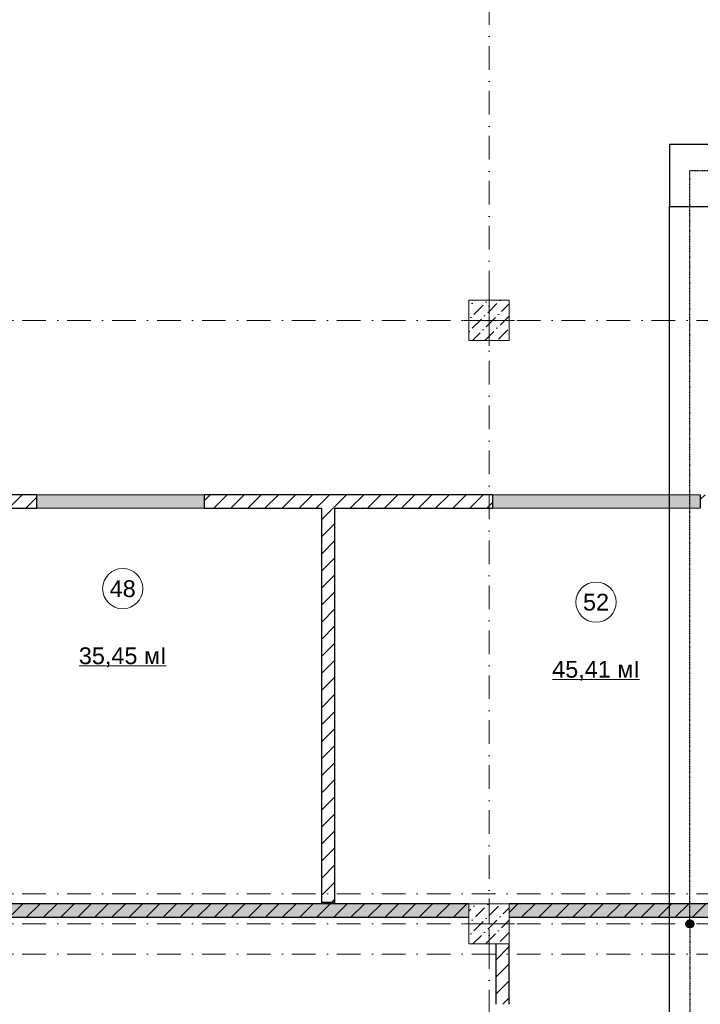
# Model space of a CAD drawing. Header units: millimetres. Extents: x -2890 to 117730, y -526 to 88572.
# Tile 49 of 65: x 61086 to 71236, y 43096 to 57780. Entities that reach past the tile are written whole.
import ezdxf

# ---------------------------------------------------------------- set-up
doc = ezdxf.new("R2010")
doc.units = ezdxf.units.MM
doc.header["$MEASUREMENT"] = 0
doc.set_wipeout_variables(frame=1)
for name, pattern in [('Wipeout_Contour', [1000, 0, -1000]), ('Невидимая', [3.912222, 2.822222, -1.09]), ('Штрихпунктирная', [6.702778, 3.527778, -1.763889, 0, -1.411111])]:
    doc.linetypes.add(name, pattern=pattern)
for name, color, linetype in [('ВК_К1', 34, 'Continuous'), ('ВК_Размер', 7, 'Continuous'), ('Конструктив - Колонны', 7, 'Continuous'), ('Конструктив - Стены Блок 200 нов', 7, 'Continuous'), ('Конструктив - Стены Внутр сущ.', 7, 'Continuous'), ('ПОЛ - Зоны перепадов', 7, 'Continuous'), ('Элемент Модели - Зона', 7, 'Continuous'), ('Элемент Модели - Оси', 7, 'Continuous')]:
    doc.layers.add(name, color=color, linetype=linetype)
doc.styles.add('СГЕНЕРИР_СТИЛЬ_4', font='arial.ttf')
pattern_1 = [(45, (-30913.89, 8295.99), (-127.27922, 127.27922), [])]
pattern_2 = [(45, (-30913.9, 8296), (-183.84776, 183.84776), [195, -65, 0, -65]), (45, (-30890.9, 8502.82), (-183.84776, 183.84776), [195, -65, 0, -65])]

msp = doc.modelspace()

# ---------------------------------------------------------------- linework, layer by layer
at = {"layer": 'ВК_К1', "linetype": 'Штрихпунктирная'}
msp.add_lwpolyline([(71079.6, 44296), (71079.6, 23740.7), (70373.9, 23029.5), (68560, 23029.7)], dxfattribs=at)
at = {"layer": 'ВК_Размер'}
msp.add_lwpolyline([(93578.7, 55918), (70777.2, 55918), (70777.2, 54996), (93578.7, 54996)], close=True, dxfattribs=at)
at = {"layer": 'Конструктив - Стены Блок 200 нов', "color": 7, "linetype": 'Continuous', "lineweight": 15, "ltscale": 100}
for p, q in [((63035.8, 50696), (62135.8, 50696)), ((63035.8, 50696), (62135.8, 50696)), ((70135.6, 50696), (69235.6, 50696)), ((70135.6, 50696), (69235.6, 50696)), ((63035.8, 50496), (62135.8, 50496)), ((63035.8, 50496), (62135.8, 50496)), ((70135.6, 50496), (69235.6, 50496)), ((70135.6, 50496), (69235.6, 50496))]:
    msp.add_line(p, q, dxfattribs=at)
at = {"layer": 'Элемент Модели - Зона', "color": 7, "linetype": 'Continuous', "lineweight": 0, "ltscale": 100}
for p, q in [((61972, 48141.9), (63272.6, 48141.9)), ((69030.3, 47940.5), (70330.9, 47940.5))]:
    msp.add_line(p, q, dxfattribs=at)
at = {"layer": 'Элемент Модели - Зона', "color": 7, "linetype": 'Continuous', "lineweight": 0, "ltscale": 100, "flags": 128}
for points in [[(62922.3, 49295.5, 1), (62322.3, 49295.5, 1)], [(69980.6, 49094.1, 1), (69380.6, 49094.1, 1)]]:
    msp.add_lwpolyline(points, format="xyb", close=True, dxfattribs=at)

# ---------------------------------------------------------------- texts
at = {"layer": 'Элемент Модели - Зона', "color": 7, "linetype": 'Continuous', "lineweight": 0, "ltscale": 100, "char_height": 250, "attachment_point": 5, "style": 'СГЕНЕРИР_СТИЛЬ_4'}
for s, insert in [('\\A1;48', (62622.3, 49293.4)), ('\\A1;52', (69680.6, 49092)), ('\\A1;35,45 мІ', (62622.3, 48271.2)), ('\\A1;45,41 мІ', (69680.6, 48069.8))]:
    msp.add_mtext(s, dxfattribs=dict(at, insert=insert))

# ---------------------------------------------------------------- wipeouts: each hides what was drawn before it
at = {"color": 254, "linetype": 'Wipeout_Contour', "lineweight": 0, "ltscale": 100}
for points in [[(65785.8, 44596), (65785.8, 44396), (67786.1, 44396), (67786.1, 44596)], [(68386.1, 44596), (68386.1, 44396), (73485.8, 44396), (73485.8, 44596)], [(68186.1, 43996), (68186.1, 43096.3), (68386.1, 43096.3), (68386.1, 43996)]]:
    msp.add_wipeout(points, dxfattribs=at).dxf.layer = 'Конструктив - Стены Блок 200 нов'

# ---------------------------------------------------------------- next in the draw order: hatches: boundary and pattern name
at = {"layer": 'ВК_К1', "ltscale": 100}
h = msp.add_hatch(color=256, dxfattribs=at)
h.dxf.hatch_style = 1
h.paths.add_polyline_path([(71139.5, 44296, 1), (71019.7, 44296, 1)])
at = {"layer": 'Конструктив - Стены Блок 200 нов', "linetype": 'Continuous', "lineweight": 5, "ltscale": 100}
h = msp.add_hatch(dxfattribs=at)
h.set_pattern_fill('БЛОКИ_БЕТОННЫЕ_ЭФФЕКТИВН_7F', scale=100, style=0, pattern_type=2)
h.set_pattern_definition(pattern_1)
h.paths.add_polyline_path([(65785.8, 44596), (65785.8, 44396), (67786.1, 44396), (67786.1, 44596)])
h = msp.add_hatch(dxfattribs=at)
h.set_pattern_fill('БЛОКИ_БЕТОННЫЕ_ЭФФЕКТИВН_7F', scale=100, style=0, pattern_type=2)
h.set_pattern_definition(pattern_1)
h.paths.add_polyline_path([(68386.1, 44596), (68386.1, 44396), (73485.8, 44396), (73485.8, 44596)])
h = msp.add_hatch(dxfattribs=at)
h.set_pattern_fill('БЛОКИ_БЕТОННЫЕ_ЭФФЕКТИВН_7F', scale=100, style=0, pattern_type=2)
h.set_pattern_definition(pattern_1)
h.paths.add_polyline_path([(68186.1, 43996), (68186.1, 43096.3), (68386.1, 43096.3), (68386.1, 43996)])
at = {"layer": 'Конструктив - Стены Внутр сущ.', "linetype": 'Continuous', "lineweight": 15, "ltscale": 100}
msp.add_hatch(color=7, dxfattribs=at).paths.add_polyline_path([(68386.1, 44396), (76786.1, 44396), (76786.1, 44596), (68386.1, 44596)])

# ---------------------------------------------------------------- next in the draw order: linework, layer by layer
at = {"layer": 'ВК_К1', "ltscale": 100}
msp.add_circle((71079.6, 44296), 59.9, dxfattribs=at)
at = {"layer": 'Конструктив - Стены Блок 200 нов', "color": 7, "linetype": 'Continuous', "lineweight": 30, "ltscale": 100}
for p, q in [((73485.8, 44596), (68386.1, 44596)), ((68386.1, 44396), (73485.8, 44396)), ((68186.1, 43996), (68186.1, 43096.3)), ((68386.1, 43096.3), (68386.1, 43996))]:
    msp.add_line(p, q, dxfattribs=at)
at = {"layer": 'Конструктив - Стены Внутр сущ.', "color": 7, "linetype": 'Continuous', "lineweight": 30, "ltscale": 100, "flags": 128}
for points in [[(76786.1, 44596), (68386.1, 44596)], [(68386.1, 44396), (76786.1, 44396)]]:
    msp.add_lwpolyline(points, dxfattribs=at)
at = {"layer": 'Элемент Модели - Оси', "color": 7, "linetype": 'Штрихпунктирная', "lineweight": 15, "ltscale": 100}
msp.add_line((3470.8, 43846), (114954, 43846), dxfattribs=at)

# ---------------------------------------------------------------- next in the draw order: wipeouts: each hides what was drawn before it
at = {"color": 254, "linetype": 'Wipeout_Contour', "lineweight": 0, "ltscale": 100}
msp.add_wipeout([(65585.8, 44396), (65785.8, 44396), (65785.8, 44596), (65585.8, 44596)], dxfattribs=at).dxf.layer = 'Конструктив - Стены Блок 200 нов'

# ---------------------------------------------------------------- next in the draw order: hatches: boundary and pattern name
at = {"layer": 'Конструктив - Стены Блок 200 нов', "linetype": 'Continuous', "lineweight": 5, "ltscale": 100}
h = msp.add_hatch(dxfattribs=at)
h.set_pattern_fill('БЛОКИ_БЕТОННЫЕ_ЭФФЕКТИВН_7F', scale=100, style=0, pattern_type=2)
h.set_pattern_definition(pattern_1)
h.paths.add_polyline_path([(65585.8, 44396), (65785.8, 44396), (65785.8, 44596), (65585.8, 44596)])

# ---------------------------------------------------------------- next in the draw order: linework, layer by layer
at = {"layer": 'Конструктив - Стены Блок 200 нов', "color": 7, "linetype": 'Continuous', "lineweight": 30, "ltscale": 100}
for p, q in [((65785.8, 44596), (65785.8, 44616)), ((67786.1, 44596), (65785.8, 44596)), ((65785.8, 44396), (67786.1, 44396))]:
    msp.add_line(p, q, dxfattribs=at)

# ---------------------------------------------------------------- next in the draw order: wipeouts: each hides what was drawn before it
at = {"color": 254, "linetype": 'Wipeout_Contour', "lineweight": 0, "ltscale": 100}
msp.add_wipeout([(65585.8, 44596), (59736.1, 44596), (59736.1, 44396), (65585.8, 44396)], dxfattribs=at).dxf.layer = 'Конструктив - Стены Блок 200 нов'

# ---------------------------------------------------------------- next in the draw order: hatches: boundary and pattern name
at = {"layer": 'Конструктив - Стены Блок 200 нов', "linetype": 'Continuous', "lineweight": 5, "ltscale": 100}
h = msp.add_hatch(dxfattribs=at)
h.set_pattern_fill('БЛОКИ_БЕТОННЫЕ_ЭФФЕКТИВН_7F', scale=100, style=0, pattern_type=2)
h.set_pattern_definition(pattern_1)
h.paths.add_polyline_path([(65585.8, 44596), (59736.1, 44596), (59736.1, 44396), (65585.8, 44396)])

# ---------------------------------------------------------------- next in the draw order: linework, layer by layer
at = {"layer": 'Конструктив - Стены Блок 200 нов', "color": 7, "linetype": 'Continuous', "lineweight": 30, "ltscale": 100}
for p, q in [((65585.8, 44596), (59736.1, 44596)), ((65585.8, 44616), (65585.8, 44596)), ((59736.1, 44396), (65585.8, 44396)), ((65585.8, 44396), (65785.8, 44396))]:
    msp.add_line(p, q, dxfattribs=at)
at = {"layer": 'Конструктив - Стены Внутр сущ.', "color": 7, "linetype": 'Continuous', "lineweight": 30, "ltscale": 100, "flags": 128}
msp.add_lwpolyline([(59736.1, 44396), (67786.1, 44396)], dxfattribs=at)
at = {"layer": 'ПОЛ - Зоны перепадов', "color": 7, "linetype": 'Невидимая', "lineweight": 5, "ltscale": 100, "flags": 128}
msp.add_lwpolyline([(110111.1, 44596), (110132.8, 67596.1), (108911.3, 67596.1), (108911.3, 70556), (109311.1, 70556), (109311.1, 80646), (59036.1, 80646), (59036.1, 44596)], close=True, dxfattribs=at)

# ---------------------------------------------------------------- next in the draw order: wipeouts: each hides what was drawn before it
at = {"color": 254, "linetype": 'Wipeout_Contour', "lineweight": 0, "ltscale": 100}
for points, layer in [([(67786.1, 52996), (68386.1, 52996), (68386.1, 53596), (67786.1, 53596)], 'Конструктив - Колонны'), ([(59585.8, 50496), (61335.8, 50496), (61335.8, 50696), (59585.8, 50696)], 'Конструктив - Стены Блок 200 нов'), ([(65785.8, 50496), (68135.6, 50496), (68135.6, 50696), (65785.8, 50696)], 'Конструктив - Стены Блок 200 нов'), ([(71235.6, 50496), (73465.8, 50496), (73465.8, 50696), (71235.6, 50696)], 'Конструктив - Стены Блок 200 нов'), ([(65585.8, 44596), (65785.8, 44596), (65785.8, 44616), (65585.8, 44616)], 'Конструктив - Стены Блок 200 нов')]:
    msp.add_wipeout(points, dxfattribs=at).dxf.layer = layer

# ---------------------------------------------------------------- next in the draw order: hatches: boundary and pattern name
at = {"layer": 'Конструктив - Колонны', "linetype": 'Continuous', "lineweight": 15, "ltscale": 100}
h = msp.add_hatch(dxfattribs=at)
h.set_pattern_fill('БЕТОН_01_0006', scale=100, style=0, pattern_type=2)
h.set_pattern_definition(pattern_2)
h.paths.add_polyline_path([(67786.1, 52996), (68386.1, 52996), (68386.1, 53596), (67786.1, 53596)])
at = {"layer": 'Конструктив - Стены Блок 200 нов', "linetype": 'Continuous', "lineweight": 5, "ltscale": 100}
h = msp.add_hatch(dxfattribs=at)
h.set_pattern_fill('БЛОКИ_БЕТОННЫЕ_ЭФФЕКТИВН_7F', scale=100, style=0, pattern_type=2)
h.set_pattern_definition(pattern_1)
h.paths.add_polyline_path([(59585.8, 50496), (61335.8, 50496), (61335.8, 50696), (59585.8, 50696)])
h = msp.add_hatch(dxfattribs=at)
h.set_pattern_fill('БЛОКИ_БЕТОННЫЕ_ЭФФЕКТИВН_7F', scale=100, style=0, pattern_type=2)
h.set_pattern_definition(pattern_1)
h.paths.add_polyline_path([(65785.8, 50496), (68135.6, 50496), (68135.6, 50696), (65785.8, 50696)])
at = {"layer": 'Конструктив - Стены Блок 200 нов', "linetype": 'Continuous', "lineweight": 0, "ltscale": 100}
msp.add_hatch(color=255, dxfattribs=at).paths.add_polyline_path([(71235.6, 50646), (71235.6, 50696), (68135.6, 50696), (68135.6, 50646), (68135.6, 50496), (71235.6, 50496)])
at = {"layer": 'Конструктив - Стены Блок 200 нов', "linetype": 'Continuous', "lineweight": 5, "ltscale": 100}
h = msp.add_hatch(dxfattribs=at)
h.set_pattern_fill('БЛОКИ_БЕТОННЫЕ_ЭФФЕКТИВН_7F', scale=100, style=0, pattern_type=2)
h.set_pattern_definition(pattern_1)
h.paths.add_polyline_path([(71235.6, 50496), (73465.8, 50496), (73465.8, 50696), (71235.6, 50696)])
h = msp.add_hatch(dxfattribs=at)
h.set_pattern_fill('БЛОКИ_БЕТОННЫЕ_ЭФФЕКТИВН_7F', scale=100, style=0, pattern_type=2)
h.set_pattern_definition(pattern_1)
h.paths.add_polyline_path([(65585.8, 44596), (65785.8, 44596), (65785.8, 44616), (65585.8, 44616)])

# ---------------------------------------------------------------- next in the draw order: linework, layer by layer
at = {"layer": 'ВК_К1', "linetype": 'Штрихпунктирная'}
msp.add_lwpolyline([(71079.6, 44236.1), (71079.6, 55530.8), (93886.1, 55502.1)], dxfattribs=at)
at = {"layer": 'ВК_Размер'}
msp.add_lwpolyline([(70777.2, 54996), (71385.6, 54996), (71385.6, 23047.4), (70777.2, 23047.4)], close=True, dxfattribs=at)
at = {"layer": 'Конструктив - Колонны', "color": 7, "linetype": 'Continuous', "lineweight": 0, "ltscale": 100}
for p, q in [((68086.1, 53376), (68086.1, 53676)), ((68006.1, 53296), (67706.1, 53296)), ((68086.1, 53216), (68086.1, 52916)), ((68166.1, 53296), (68466.1, 53296))]:
    msp.add_line(p, q, dxfattribs=at)
at = {"layer": 'Конструктив - Колонны', "color": 7, "linetype": 'Continuous', "lineweight": 15, "ltscale": 100, "flags": 128}
msp.add_lwpolyline([(67786.1, 52996), (68386.1, 52996), (68386.1, 53596), (67786.1, 53596)], close=True, dxfattribs=at)
at = {"layer": 'Конструктив - Колонны', "color": 7, "linetype": 'Continuous', "lineweight": 0, "ltscale": 100}
msp.add_point((68086.1, 53296), dxfattribs=at)
at = {"layer": 'Конструктив - Стены Блок 200 нов', "color": 7, "linetype": 'Continuous', "lineweight": 30, "ltscale": 100}
for p, q in [((61335.8, 50696), (59585.8, 50696)), ((61335.8, 50696), (61335.8, 50646)), ((68135.6, 50696), (65785.8, 50696)), ((68135.6, 50696), (68135.6, 50646)), ((71235.6, 50696), (71235.6, 50646)), ((61335.8, 50646), (61335.8, 50496)), ((68135.6, 50646), (68135.6, 50496)), ((71235.6, 50646), (71235.6, 50496)), ((59585.8, 50496), (61335.8, 50496)), ((65785.8, 50496), (68135.6, 50496))]:
    msp.add_line(p, q, dxfattribs=at)
at = {"layer": 'Конструктив - Стены Блок 200 нов', "color": 7, "linetype": 'Continuous', "lineweight": 15, "ltscale": 100}
for p, q in [((71235.6, 50696), (68135.6, 50696)), ((71235.6, 50696), (68135.6, 50696)), ((71235.6, 50496), (68135.6, 50496)), ((71235.6, 50496), (68135.6, 50496))]:
    msp.add_line(p, q, dxfattribs=at)
at = {"layer": 'Элемент Модели - Оси', "color": 7, "linetype": 'Штрихпунктирная', "lineweight": 15, "ltscale": 100}
msp.add_line((3470.8, 53296), (114954, 53296), dxfattribs=at)

# ---------------------------------------------------------------- next in the draw order: wipeouts: each hides what was drawn before it
at = {"color": 254, "linetype": 'Wipeout_Contour', "lineweight": 0, "ltscale": 100}
msp.add_wipeout([(65585.8, 50496), (65785.8, 50496), (65785.8, 50696), (65585.8, 50696)], dxfattribs=at).dxf.layer = 'Конструктив - Стены Блок 200 нов'

# ---------------------------------------------------------------- next in the draw order: hatches: boundary and pattern name
at = {"layer": 'Конструктив - Стены Блок 200 нов', "linetype": 'Continuous', "lineweight": 5, "ltscale": 100}
h = msp.add_hatch(dxfattribs=at)
h.set_pattern_fill('БЛОКИ_БЕТОННЫЕ_ЭФФЕКТИВН_7F', scale=100, style=0, pattern_type=2)
h.set_pattern_definition(pattern_1)
h.paths.add_polyline_path([(65585.8, 50496), (65785.8, 50496), (65785.8, 50696), (65585.8, 50696)])

# ---------------------------------------------------------------- next in the draw order: linework, layer by layer
at = {"layer": 'Конструктив - Стены Блок 200 нов', "color": 7, "linetype": 'Continuous', "lineweight": 30, "ltscale": 100}
msp.add_line((65785.8, 50476), (65785.8, 50496), dxfattribs=at)

# ---------------------------------------------------------------- next in the draw order: wipeouts: each hides what was drawn before it
at = {"color": 254, "linetype": 'Wipeout_Contour', "lineweight": 0, "ltscale": 100}
msp.add_wipeout([(63835.8, 50496), (65585.8, 50496), (65585.8, 50696), (63835.8, 50696)], dxfattribs=at).dxf.layer = 'Конструктив - Стены Блок 200 нов'

# ---------------------------------------------------------------- next in the draw order: hatches: boundary and pattern name
at = {"layer": 'Конструктив - Стены Блок 200 нов', "linetype": 'Continuous', "lineweight": 0, "ltscale": 100}
msp.add_hatch(color=255, dxfattribs=at).paths.add_polyline_path([(63835.8, 50646), (63835.8, 50696), (61335.8, 50696), (61335.8, 50646), (61335.8, 50496), (63835.8, 50496)])
at = {"layer": 'Конструктив - Стены Блок 200 нов', "linetype": 'Continuous', "lineweight": 5, "ltscale": 100}
h = msp.add_hatch(dxfattribs=at)
h.set_pattern_fill('БЛОКИ_БЕТОННЫЕ_ЭФФЕКТИВН_7F', scale=100, style=0, pattern_type=2)
h.set_pattern_definition(pattern_1)
h.paths.add_polyline_path([(63835.8, 50496), (65585.8, 50496), (65585.8, 50696), (63835.8, 50696)])

# ---------------------------------------------------------------- next in the draw order: linework, layer by layer
at = {"layer": 'Конструктив - Стены Блок 200 нов', "color": 7, "linetype": 'Continuous', "lineweight": 15, "ltscale": 100}
for p, q in [((63835.8, 50696), (61335.8, 50696)), ((63835.8, 50696), (61335.8, 50696)), ((63835.8, 50496), (61335.8, 50496)), ((63835.8, 50496), (61335.8, 50496))]:
    msp.add_line(p, q, dxfattribs=at)
at = {"layer": 'Конструктив - Стены Блок 200 нов', "color": 7, "linetype": 'Continuous', "lineweight": 30, "ltscale": 100}
for p, q in [((65585.8, 50696), (63835.8, 50696)), ((63835.8, 50696), (63835.8, 50646)), ((65785.8, 50696), (65585.8, 50696)), ((63835.8, 50646), (63835.8, 50496)), ((63835.8, 50496), (65585.8, 50496)), ((65585.8, 50496), (65585.8, 50476))]:
    msp.add_line(p, q, dxfattribs=at)

# ---------------------------------------------------------------- next in the draw order: wipeouts: each hides what was drawn before it
at = {"color": 254, "linetype": 'Wipeout_Contour', "lineweight": 0, "ltscale": 100}
msp.add_wipeout([(65585.8, 50476), (65785.8, 50476), (65785.8, 50496), (65585.8, 50496)], dxfattribs=at).dxf.layer = 'Конструктив - Стены Блок 200 нов'

# ---------------------------------------------------------------- next in the draw order: hatches: boundary and pattern name
at = {"layer": 'Конструктив - Стены Блок 200 нов', "linetype": 'Continuous', "lineweight": 5, "ltscale": 100}
h = msp.add_hatch(dxfattribs=at)
h.set_pattern_fill('БЛОКИ_БЕТОННЫЕ_ЭФФЕКТИВН_7F', scale=100, style=0, pattern_type=2)
h.set_pattern_definition(pattern_1)
h.paths.add_polyline_path([(65585.8, 50476), (65785.8, 50476), (65785.8, 50496), (65585.8, 50496)])

# ---------------------------------------------------------------- next in the draw order: wipeouts: each hides what was drawn before it
at = {"color": 254, "linetype": 'Wipeout_Contour', "lineweight": 0, "ltscale": 100}
msp.add_wipeout([(65785.8, 44616), (65785.8, 50476), (65585.8, 50476), (65585.8, 44616)], dxfattribs=at).dxf.layer = 'Конструктив - Стены Блок 200 нов'

# ---------------------------------------------------------------- next in the draw order: hatches: boundary and pattern name
at = {"layer": 'Конструктив - Стены Блок 200 нов', "linetype": 'Continuous', "lineweight": 5, "ltscale": 100}
h = msp.add_hatch(dxfattribs=at)
h.set_pattern_fill('БЛОКИ_БЕТОННЫЕ_ЭФФЕКТИВН_7F', scale=100, style=0, pattern_type=2)
h.set_pattern_definition(pattern_1)
h.paths.add_polyline_path([(65785.8, 44616), (65785.8, 50476), (65585.8, 50476), (65585.8, 44616)])
at = {"layer": 'Конструктив - Стены Внутр сущ.', "linetype": 'Continuous', "lineweight": 15, "ltscale": 100}
msp.add_hatch(color=7, dxfattribs=at).paths.add_polyline_path([(59736.1, 44396), (67786.1, 44396), (67786.1, 44596), (59736.1, 44596)])

# ---------------------------------------------------------------- next in the draw order: linework, layer by layer
at = {"layer": 'Конструктив - Стены Блок 200 нов', "color": 7, "linetype": 'Continuous', "lineweight": 30, "ltscale": 100}
for p, q in [((65585.8, 50496), (65585.8, 50476)), ((65585.8, 50476), (65585.8, 44616)), ((65785.8, 50476), (65785.8, 50496)), ((65785.8, 44616), (65785.8, 50476)), ((65585.8, 44616), (65585.8, 44596)), ((65785.8, 44596), (65785.8, 44616))]:
    msp.add_line(p, q, dxfattribs=at)
at = {"layer": 'Конструктив - Стены Блок 200 нов', "color": 7, "linetype": 'Continuous', "lineweight": 30, "ltscale": 100, "flags": 128}
msp.add_lwpolyline([(65785.8, 44616), (65585.8, 44616)], dxfattribs=at)
at = {"layer": 'Конструктив - Стены Внутр сущ.', "color": 7, "linetype": 'Continuous', "lineweight": 30, "ltscale": 100, "flags": 128}
msp.add_lwpolyline([(67786.1, 44596), (59736.1, 44596)], dxfattribs=at)
at = {"layer": 'Элемент Модели - Оси', "color": 7, "linetype": 'Штрихпунктирная', "lineweight": 15, "ltscale": 100}
msp.add_line((3470.8, 44746), (114954, 44746), dxfattribs=at)

# ---------------------------------------------------------------- next in the draw order: wipeouts: each hides what was drawn before it
at = {"color": 254, "linetype": 'Wipeout_Contour', "lineweight": 0, "ltscale": 100}
msp.add_wipeout([(67786.1, 43996), (68386.1, 43996), (68386.1, 44596), (67786.1, 44596)], dxfattribs=at).dxf.layer = 'Конструктив - Колонны'

# ---------------------------------------------------------------- next in the draw order: hatches: boundary and pattern name
at = {"layer": 'Конструктив - Колонны', "linetype": 'Continuous', "lineweight": 15, "ltscale": 100}
h = msp.add_hatch(dxfattribs=at)
h.set_pattern_fill('БЕТОН_01_0006', scale=100, style=0, pattern_type=2)
h.set_pattern_definition(pattern_2)
h.paths.add_polyline_path([(67786.1, 43996), (68386.1, 43996), (68386.1, 44596), (67786.1, 44596)])

# ---------------------------------------------------------------- next in the draw order: linework, layer by layer
at = {"layer": 'Конструктив - Колонны', "color": 7, "linetype": 'Continuous', "lineweight": 0, "ltscale": 100}
for p, q in [((68086.1, 44376), (68086.1, 44676)), ((68006.1, 44296), (67706.1, 44296)), ((68086.1, 44216), (68086.1, 43916)), ((68166.1, 44296), (68466.1, 44296))]:
    msp.add_line(p, q, dxfattribs=at)
at = {"layer": 'Конструктив - Колонны', "color": 7, "linetype": 'Continuous', "lineweight": 15, "ltscale": 100, "flags": 128}
msp.add_lwpolyline([(67786.1, 43996), (68386.1, 43996), (68386.1, 44596), (67786.1, 44596)], close=True, dxfattribs=at)
at = {"layer": 'Конструктив - Колонны', "color": 7, "linetype": 'Continuous', "lineweight": 0, "ltscale": 100}
msp.add_point((68086.1, 44296), dxfattribs=at)
at = {"layer": 'Элемент Модели - Оси', "color": 7, "linetype": 'Штрихпунктирная', "lineweight": 15, "ltscale": 100}
for p, q in [((68086.1, 82191.7), (68086.1, 15620.8)), ((3470.8, 44296), (114954, 44296))]:
    msp.add_line(p, q, dxfattribs=at)

doc.saveas('drawing.dxf')
